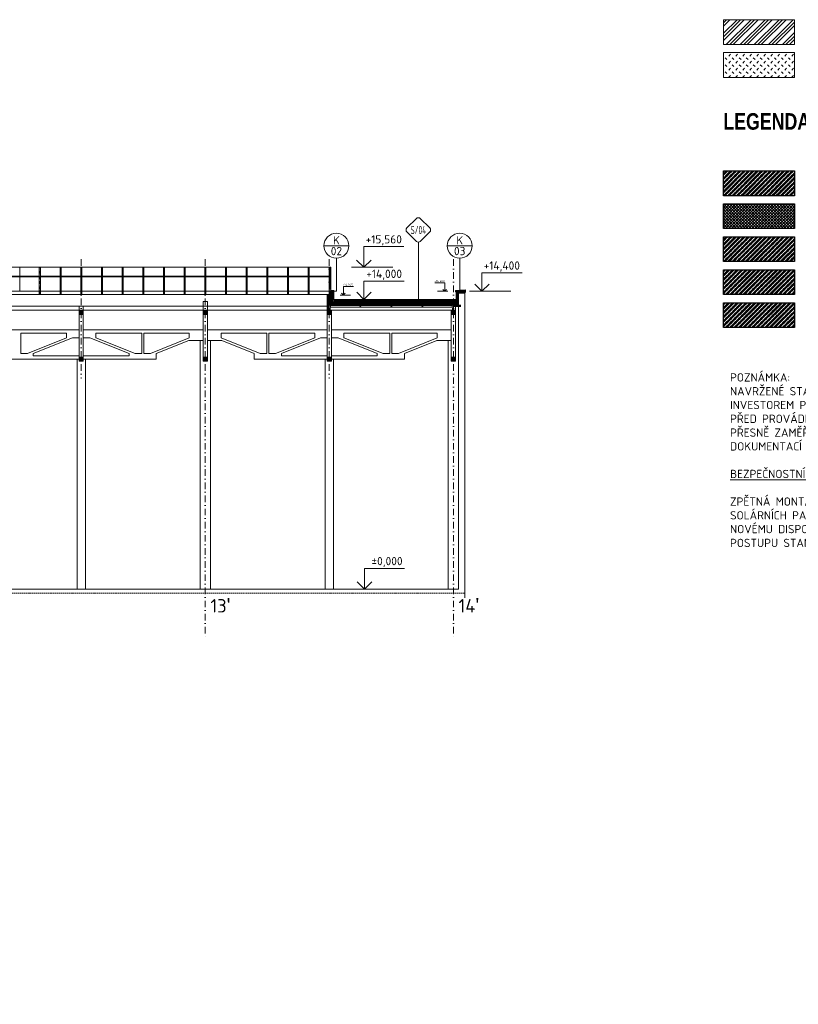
# Model space of a CAD drawing. Header units: millimetres. Extents: x -796345 to 3713765, y -2985421 to 2187451.
# Tile 88 of 256: x 129575 to 167231, y -64715 to -17104. Entities that reach past the tile are written whole.
import ezdxf
from ezdxf.enums import TextEntityAlignment as Align

# ---------------------------------------------------------------- set-up
doc = ezdxf.new("R2010")
doc.units = ezdxf.units.MM
for name, pattern in [('CARKOVANA', [5, 3, -2]), ('CENTERX2', [101.6, 63.5, -12.7, 12.7, -12.7]), ('DASHDOT', [25.4, 12.7, -6.35, 0, -6.35]), ('HIDDEN', [9.525, 6.35, -3.175]), ('ČÁRKOVANÁ', [19.05, 12.7, -6.35])]:
    doc.linetypes.add(name, pattern=pattern)
for name, color, linetype, lineweight in [('A99_N_kce-pohl', 1, 'Continuous', 9), ('A99_N_kce-rez-sil', 6, 'Continuous', 18), ('A99_N_koty-200', 5, 'Continuous', 5), ('A99_N_koty-200-vysk', 6, 'Continuous', 9), ('A99_N_koty-50-vysk', 160, 'Continuous', 9), ('A99_N_leg-text', 7, 'Continuous', 9), ('A99_N_sraf', 252, 'Continuous', 0), ('A99_N_txt-popis-200', 240, 'Continuous', 5), ('A99_N_znaceni 200', 5, 'Continuous', 5), ('A99_S_kce-demolice', 30, 'Continuous', 20), ('A99_S_kce-pohl', 7, 'Continuous', 5), ('A99_S_kce-rez-sil', 7, 'Continuous', 15), ('A99_S_osy', 1, 'CENTERX2', 5)]:
    doc.layers.add(name, color=color, linetype=linetype, lineweight=lineweight)
doc.styles.add('A99_kota', font='isocpeur.ttf', dxfattribs={"height": 2})
doc.styles.add('A99_nadpis', font='impact.ttf')
doc.styles.add('A99_popis', font='isocpeur.ttf')
doc.styles.add('ad_popis 100', font='isocpeur.ttf', dxfattribs={"height": 200})
doc.linetypes.add('IZOLACE', pattern='A,0.00254,-2.54,[134,ltypeshp.shx,S=2.54,R=0,X=-2.54,Y=0],-5.08,[134,ltypeshp.shx,S=2.54,R=180,X=2.54,Y=0],-2.54', length=10.16254)
pattern_1 = [(45, (0, 0), (-106.06602, 106.06602), []), (45, (70.71, 0), (-106.06602, 106.06602), []), (135, (120.06, 14), (-106.06602, -106.06602), [100, -50]), (135, (155.42, 49.35), (-106.06602, -106.06602), [100, -50])]
pattern_2 = [(45, (0, 0), (-28.284271, 28.284271), []), (45, (11.314, 0), (-28.284271, 28.284271), []), (45, (33.94, 0), (-16.970563, 39.59798), [16, -8, 0, -8])]

# ---------------------------------------------------------------- blocks, each defined once
blk = doc.blocks.new('*U24')
at = {"color": 0, "linetype": 'ByBlock', "lineweight": -2}
blk.add_line((-3, 0), (7, 0), dxfattribs=at)
for points in [[(0, 0), (0, 5), (0, 5), (9.7, 5)], [(-1.75, 1.75), (0, 0), (1.75, 1.75)]]:
    blk.add_lwpolyline(points, dxfattribs=at)
at = {"color": 0, "linetype": 'ByBlock', "lineweight": -2, "style": 'A99_kota'}
for tag, p in [('VYSKA', (9.2, 7.75)), ('POPIS', (9.2, 4.5))]:
    blk.add_attdef(tag, text='', height=2, dxfattribs=at).set_placement(p, align=Align.TOP_RIGHT)
blk = doc.blocks.new('*U49')
at = {"color": 0, "linetype": 'ByBlock', "lineweight": -2}
blk.add_line((3, 0), (-7, 0), dxfattribs=at)
for points in [[(0, 0), (0, 5), (0, 5), (-9.7, 5)], [(1.75, 1.75), (0, 0), (-1.75, 1.75)]]:
    blk.add_lwpolyline(points, dxfattribs=at)
at = {"color": 0, "linetype": 'ByBlock', "lineweight": -2, "style": 'A99_kota'}
blk.add_attdef('VYSKA', text='', height=2, rotation=360, dxfattribs=at).set_placement((-2, 7.75), align=Align.TOP_RIGHT)
blk.add_attdef('POPIS', text='', height=2, rotation=360, dxfattribs=at).set_placement((-9.2, 4.5), align=Align.TOP_LEFT)
blk = doc.blocks.new('*U34')
at = {"color": 0, "linetype": 'ByBlock', "lineweight": -2}
blk.add_line((-3, 0), (7, 0), dxfattribs=at)
for points in [[(-1.75, 1.75), (0, 0), (1.75, 1.75)], [(0, 0), (0, 8.2), (0, 8.2), (9.7, 8.2)]]:
    blk.add_lwpolyline(points, dxfattribs=at)
at = {"color": 0, "linetype": 'ByBlock', "lineweight": -2, "style": 'A99_kota'}
for tag, p in [('VYSKA', (9.2, 10.95)), ('POPIS', (9.2, 7.7))]:
    blk.add_attdef(tag, text='', height=2, dxfattribs=at).set_placement(p, align=Align.TOP_RIGHT)
blk = doc.blocks.new('*U126')
at = {"color": 0, "linetype": 'ByBlock', "lineweight": -2}
blk.add_line((3, 0), (-7, 0), dxfattribs=at)
for points in [[(0, 0), (0, 8.2), (0, 8.2), (-9.7, 8.2)], [(1.75, 1.75), (0, 0), (-1.75, 1.75)]]:
    blk.add_lwpolyline(points, dxfattribs=at)
at = {"color": 0, "linetype": 'ByBlock', "lineweight": -2, "style": 'A99_kota'}
blk.add_attdef('VYSKA', text='', height=2, dxfattribs=at).set_placement((-2, 10.95), align=Align.TOP_RIGHT)
blk.add_attdef('POPIS', text='', height=2, dxfattribs=at).set_placement((-9.2, 7.7), align=Align.TOP_LEFT)
blk = doc.blocks.new('*U50')
at = {"color": 0, "linetype": 'ByBlock', "lineweight": -2}
blk.add_line((3, 0), (-7, 0), dxfattribs=at)
for points in [[(0, 0), (0, 4.46), (0, 4.46), (-9.7, 4.46)], [(1.75, 1.75), (0, 0), (-1.75, 1.75)]]:
    blk.add_lwpolyline(points, dxfattribs=at)
at = {"color": 0, "linetype": 'ByBlock', "lineweight": -2, "style": 'A99_kota'}
blk.add_attdef('VYSKA', text='', height=2, dxfattribs=at).set_placement((-2, 7.21), align=Align.TOP_RIGHT)
blk.add_attdef('POPIS', text='', height=2, dxfattribs=at).set_placement((-9.2, 3.96), align=Align.TOP_LEFT)
blk = doc.blocks.new('*U84')
at = {"color": 0}
for p, q in [((-0.72, 4.14), (-4.15, 0.71)), ((4.14, 0.71), (0.71, 4.14)), ((-4.15, -0.72), (-0.72, -4.15)), ((0.71, -4.15), (4.14, -0.72)), ((0, -4.45), (0, -27.41))]:
    blk.add_line(p, q, dxfattribs=at)
for centre, start, end in [((0, 3.42), 45, 135), ((-3.43, 0), 135, 225), ((3.42, 0), 315, 45), ((0, -3.43), 225, 315)]:
    blk.add_arc(centre, 1.01, start, end, dxfattribs=at)
at = {"color": 0, "linetype": 'ByBlock', "style": 'A99_popis', "width": 0.953108}
blk.add_attdef('SKLADBA', text='', height=3, rotation=0.0103, dxfattribs=at).set_placement((-2.86, -1.51), (2.86, -1.5), align=Align.FIT)
blk = doc.blocks.new('*U20')
at = {"color": 0, "linetype": 'ByBlock'}
blk.add_line((-3.02, 0), (3.02, 0), dxfattribs=at)
blk.add_circle((0, 0), 3.02, dxfattribs=at)
at = {"color": 0, "linetype": 'ByBlock', "style": 'A99_popis'}
for tag, p in [('KATEGORIE', (0, 1.31)), ('PRVEK', (0, -1.3))]:
    blk.add_attdef(tag, text='', height=2, dxfattribs=at).set_placement(p, align=Align.MIDDLE_CENTER)

msp = doc.modelspace()

# ---------------------------------------------------------------- hatches: boundary and pattern name
at = {"layer": 'A99_N_sraf'}
h = msp.add_hatch(dxfattribs=at)
h.set_pattern_fill('ZEM_PUVODNI', color=256, scale=120)
h.set_pattern_definition([(45, (527036, 389110.25), (-339.41125, 339.41125), []), (45, (527205.7, 389110.25), (-339.41125, 339.41125), []), (45, (527375.4, 389110.25), (-339.41125, 339.41125), [])])
h.paths.add_polyline_path([(163607, -17104.4), (167039.1, -17104.4), (167039.1, -18304.4), (163607, -18304.4)])
h = msp.add_hatch(dxfattribs=at)
h.set_pattern_fill('ZEM_NASYPANA', color=256, scale=120)
h.set_pattern_definition([(45, (527036, 389110.25), (3e-14, 339.41125), [120, -360]), (135, (527290.57, 389279.95), (-339.41125, 3e-14), [120, -360])])
h.paths.add_polyline_path([(163607, -18697.4), (167039.1, -18697.4), (167039.1, -19897.4), (163607, -19897.4)])
at = {"layer": 'A99_N_sraf', "linetype": 'Continuous', "lineweight": 0, "transparency": 33554687}
h = msp.add_hatch(dxfattribs=at)
h.set_pattern_fill('ZDIVO-PLYNOSILIK', color=9, scale=50)
h.set_pattern_definition(pattern_1)
h.paths.add_polyline_path([(163607, -24416.2), (167039.1, -24416.2), (167039.1, -25616.2), (163607, -25616.2)])
h = msp.add_hatch(dxfattribs=at)
h.set_pattern_fill('ZDIVO-PLYNOSILIK', color=1, scale=50)
h.set_pattern_definition(pattern_1)
h.paths.add_polyline_path([(163607, -27602.3), (167039.1, -27602.3), (167039.1, -28802.3), (163607, -28802.3)])
h = msp.add_hatch(dxfattribs=at)
h.set_pattern_fill('ZDIVO-PLYNOSILIK', color=150, scale=50)
h.set_pattern_definition(pattern_1)
h.paths.add_polyline_path([(163607, -29195.3), (167039.1, -29195.3), (167039.1, -30395.3), (163607, -30395.3)])
at = {"layer": 'A99_N_sraf', "lineweight": 0, "ltscale": 2, "transparency": 33554687}
h = msp.add_hatch(dxfattribs=at)
h.set_pattern_fill('ZELEZOBETON', color=256, scale=8)
h.set_pattern_definition([(45, (6240, 520), (-28.284271, 28.284271), []), (45, (6251.314, 520), (-28.284271, 28.284271), []), (45, (6273.94, 520), (-16.970563, 39.59798), [16, -8, 0, -8])])
h.paths.add_polyline_path([(144450, -31155), (144450, -30390), (144650, -30390), (144650, -30905), (144550, -30905), (144550, -31155)])
at = {"layer": 'A99_N_sraf', "lineweight": 0, "transparency": 33554562}
h = msp.add_hatch(dxfattribs=at)
h.set_pattern_fill('ANSI31', color=1, scale=50, angle=-180)
h.set_pattern_definition([(315, (7340, 4170), (4.41941738, 4.41941738), [])])
h.paths.add_polyline_path([(144550, -30230), (144750, -30230), (144750, -30210), (144550, -30210)])
at = {"layer": 'A99_N_sraf', "linetype": 'Continuous', "lineweight": 0}
h = msp.add_hatch(dxfattribs=at)
h.set_pattern_fill('HONEY', color=1, scale=0.25, angle=-90, style=2)
h.set_pattern_definition([(360, (-1038565, 174330), (9.375, 5.41265875), [6.25, -12.5]), (120, (-1038565, 174330), (-9.37499998, 5.412658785), [6.25, -12.5]), (60, (-1038565, 174330), (2e-08, 10.825317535), [-12.5, 6.25])])
h.paths.add_polyline_path([(144552.5, -30232.5), (144627.5, -30232.5), (144627.5, -30387.5), (144552.5, -30387.5)])
at = {"layer": 'A99_N_sraf', "lineweight": 0, "transparency": 33554562}
h = msp.add_hatch(dxfattribs=at)
h.set_pattern_fill('ANSI31', color=1, scale=50, angle=-90)
h.set_pattern_definition([(45, (-22445, -34805), (-4.41941738, 4.41941738), [])])
h.paths.add_polyline_path([(144630, -30230), (144630, -30390), (144650, -30390), (144650, -30230)])
at = {"layer": 'A99_N_sraf', "lineweight": 0, "ltscale": 2, "transparency": 33554687}
h = msp.add_hatch(dxfattribs=at)
h.set_pattern_fill('ZELEZOBETON', color=256, scale=8)
h.set_pattern_definition(pattern_2)
h.paths.add_polyline_path([(144610, -30930), (144590, -31155), (144550, -31155), (144550, -30905), (150550, -30905), (150550, -31155), (150510, -31155), (150490, -30930), (149075, -30930), (149065, -31010), (149035, -31010), (149025, -30930), (147575, -30930), (147565, -31010), (147535, -31010), (147525, -30930), (146075, -30930), (146065, -31010), (146035, -31010), (146025, -30930)])
at = {"layer": 'A99_N_sraf', "linetype": 'Continuous', "lineweight": 0, "ltscale": 2, "transparency": 33554687}
h = msp.add_hatch(dxfattribs=at)
h.set_pattern_fill('BETON-LEHKY', color=256, scale=0.05, angle=-90)
h.set_pattern_definition([(315, (2.026, -20.147), (28.284271, 28.284271), []), (270, (15.275, -65.216), (28.284271, -28.284271), [5, -51.568543]), (315, (15.275, -70.216), (28.284271, 28.284271), [5, -35]), (0, (18.81, -73.75), (28.284271, 28.284271), [5, -51.568543]), (45, (23.81, -73.75), (-28.284271, 28.284271), [5, -35]), (270, (27.346, -65.216), (28.284271, -28.284271), [5, -51.568543]), (315, (23.81, -61.68), (28.284271, 28.284271), [5, -35]), (0, (18.81, -61.68), (28.284271, 28.284271), [5, -51.568543]), (45, (15.275, -65.216), (-28.284271, 28.284271), [5, -35]), (315, (31.917, -78.322), (28.284271, 28.284271), [10, -30])])
h.paths.add_polyline_path([(150802, -30851), (150802, -30906), (144652, -30906), (144652, -30851)])
at = {"layer": 'A99_N_sraf', "lineweight": 0, "ltscale": 2, "transparency": 33554687}
h = msp.add_hatch(dxfattribs=at)
h.set_pattern_fill('ZELEZOBETON', color=256, scale=8)
h.set_pattern_definition(pattern_2)
h.paths.add_polyline_path([(150550, -30975), (150550, -30905), (150890, -30905), (150890, -30975)])
at = {"layer": 'A99_N_sraf', "linetype": 'Continuous', "lineweight": 0, "transparency": 33554687}
h = msp.add_hatch(dxfattribs=at)
h.set_pattern_fill('ZDIVO-PLYNOSILIK', color=23, scale=50)
h.set_pattern_definition([(45, (0, -1593.04), (-106.06602, 106.06602), []), (45, (70.71, -1593.04), (-106.06602, 106.06602), []), (135, (120.06, -1579.04), (-106.06602, -106.06602), [100, -50]), (135, (155.42, -1543.69), (-106.06602, -106.06602), [100, -50])])
h.paths.add_polyline_path([(163607, -30788.3), (167039.1, -30788.3), (167039.1, -31988.3), (163607, -31988.3)])
at = {"layer": 'A99_N_sraf', "lineweight": 0, "ltscale": 2, "transparency": 33554687}
h = msp.add_hatch(dxfattribs=at)
h.set_pattern_fill('ZELEZOBETON', color=256, scale=8)
h.set_pattern_definition([(45, (126790, -250), (-28.28427, 28.28427), []), (45, (126801.314, -250), (-28.28427, 28.28427), []), (45, (126823.94, -250), (-16.970563, 39.59798), [16, -8, 0, -8])])
h.paths.add_polyline_path([(132650, -31355), (132650, -31155), (132450, -31155), (132450, -31355)])
h = msp.add_hatch(dxfattribs=at)
h.set_pattern_fill('ZELEZOBETON', color=256, scale=8)
h.set_pattern_definition([(45, (132790, -250), (-28.28427, 28.28427), []), (45, (132801.314, -250), (-28.28427, 28.28427), []), (45, (132823.94, -250), (-16.970563, 39.59798), [16, -8, 0, -8])])
h.paths.add_polyline_path([(138650, -31355), (138650, -31155), (138450, -31155), (138450, -31355)])
h = msp.add_hatch(dxfattribs=at)
h.set_pattern_fill('ZELEZOBETON', color=256, scale=8)
h.set_pattern_definition([(45, (6240, -250), (-28.284271, 28.284271), []), (45, (6251.314, -250), (-28.284271, 28.284271), []), (45, (6273.94, -250), (-16.970563, 39.59798), [16, -8, 0, -8])])
h.paths.add_polyline_path([(144450, -31355), (144450, -31155), (144650, -31155), (144650, -31355)])
h = msp.add_hatch(dxfattribs=at)
h.set_pattern_fill('ZELEZOBETON', color=256, scale=8)
h.set_pattern_definition([(45, (144790, -250), (-28.28427, 28.28427), []), (45, (144801.314, -250), (-28.28427, 28.28427), []), (45, (144823.94, -250), (-16.970563, 39.59798), [16, -8, 0, -8])])
h.paths.add_polyline_path([(150650, -31355), (150650, -31155), (150450, -31155), (150450, -31355)])
h = msp.add_hatch(dxfattribs=at)
h.set_pattern_fill('ZELEZOBETON', color=256, scale=8)
h.set_pattern_definition([(45, (126790, -2450), (-28.28427, 28.28427), []), (45, (126801.314, -2450), (-28.28427, 28.28427), []), (45, (126823.94, -2450), (-16.970563, 39.59798), [16, -8, 0, -8])])
h.paths.add_polyline_path([(132650, -33615), (132650, -33417.3), (132450, -33417.3), (132450, -33615)])
h = msp.add_hatch(dxfattribs=at)
h.set_pattern_fill('ZELEZOBETON', color=256, scale=8)
h.set_pattern_definition([(45, (132790, -2450), (-28.28427, 28.28427), []), (45, (132801.314, -2450), (-28.28427, 28.28427), []), (45, (132823.94, -2450), (-16.970563, 39.59798), [16, -8, 0, -8])])
h.paths.add_polyline_path([(138650, -33615), (138650, -33417.3), (138450, -33417.3), (138450, -33615)])
h = msp.add_hatch(dxfattribs=at)
h.set_pattern_fill('ZELEZOBETON', color=256, scale=8)
h.set_pattern_definition([(45, (138790, -2450), (-28.28427, 28.28427), []), (45, (138801.314, -2450), (-28.28427, 28.28427), []), (45, (138823.94, -2450), (-16.970563, 39.59798), [16, -8, 0, -8])])
h.paths.add_polyline_path([(144650, -33615), (144650, -33417.3), (144450, -33417.3), (144450, -33615)])
h = msp.add_hatch(dxfattribs=at)
h.set_pattern_fill('ZELEZOBETON', color=256, scale=8)
h.set_pattern_definition([(45, (144790, -2450), (-28.28427, 28.28427), []), (45, (144801.314, -2450), (-28.28427, 28.28427), []), (45, (144823.94, -2450), (-16.970563, 39.59798), [16, -8, 0, -8])])
h.paths.add_polyline_path([(150650, -33615), (150650, -33417.3), (150450, -33417.3), (150450, -33615)])
at = {"layer": 'A99_S_kce-demolice', "linetype": 'Continuous', "lineweight": 0}
h = msp.add_hatch(dxfattribs=at)
h.set_pattern_fill('PLASTY', color=256, scale=50)
h.set_pattern_definition([(45, (0, 0), (-70.71068, 70.71068), []), (135, (0, 0), (-70.71068, -70.71068), [])])
h.paths.add_polyline_path([(163607, -26009.2), (167039.1, -26009.2), (167039.1, -27209.2), (163607, -27209.2)])

# ---------------------------------------------------------------- linework, layer by layer
at = {"layer": 'A99_N_kce-pohl', "color": 1, "linetype": 'Continuous'}
for p, q in [((129575, -30210), (129575, -29075)), ((130525, -30210), (130525, -29075)), ((130575, -30210), (130575, -29075)), ((131525, -30210), (131525, -29075)), ((131575, -30210), (131575, -29075)), ((132525, -30210), (132525, -29075)), ((132575, -30210), (132575, -29075)), ((133525, -30210), (133525, -29075)), ((133575, -30210), (133575, -29075)), ((134525, -30210), (134525, -29075)), ((134575, -30210), (134575, -29075)), ((135525, -30210), (135525, -29075)), ((135575, -30210), (135575, -29075)), ((136525, -30210), (136525, -29075)), ((136575, -30210), (136575, -29075)), ((137525, -30210), (137525, -29075)), ((137575, -30210), (137575, -29075)), ((138525, -30210), (138525, -29075)), ((138575, -30210), (138575, -29075)), ((139525, -30210), (139525, -29075)), ((139575, -30210), (139575, -29075)), ((140525, -30210), (140525, -29075)), ((140575, -30210), (140575, -29075)), ((141525, -30210), (141525, -29075)), ((141575, -30210), (141575, -29075)), ((142525, -30210), (142525, -29075)), ((142575, -30210), (142575, -29075)), ((143525, -30210), (143525, -29075)), ((143575, -30210), (143575, -29075)), ((144545, -30210), (144545, -29075))]:
    msp.add_line(p, q, dxfattribs=at)
at = {"layer": 'A99_N_kce-pohl', "color": 1, "linetype": 'DASHDOT', "lineweight": 5, "ltscale": 10}
for p, q in [((130550, -30390), (130550, -29075)), ((131550, -30390), (131550, -29075)), ((132550, -30390), (132550, -29075)), ((133550, -30390), (133550, -29075)), ((134550, -30390), (134550, -29075)), ((135550, -30390), (135550, -29075)), ((136550, -30390), (136550, -29075)), ((137550, -30390), (137550, -29075)), ((138550, -30390), (138550, -29075)), ((139550, -30390), (139550, -29075)), ((140550, -30390), (140550, -29075)), ((141550, -30390), (141550, -29075)), ((142550, -30390), (142550, -29075)), ((143550, -30390), (143550, -29075))]:
    msp.add_line(p, q, dxfattribs=at)
at = {"layer": 'A99_N_kce-pohl', "color": 1, "linetype": 'Continuous'}
for points in [[(11930, -29075), (144620, -29075)], [(144595, -29510), (144595, -29075)], [(144620, -29510), (144620, -29075)], [(144550, -30230), (12000, -30230)], [(144620, -30200), (144760, -30200), (144760, -30655), (150690, -30655), (150690, -30220), (151100, -30220)], [(144620, -30205), (144755, -30205), (144755, -30660), (150695, -30660), (150695, -30225), (151100, -30225)], [(144620, -30210), (144750, -30210), (144750, -30665), (150700, -30665), (150700, -30230), (151100, -30230)], [(150780, -30745), (150700, -30745), (150700, -30255)], [(144760, -30634.8), (150690, -30634.8)]]:
    msp.add_lwpolyline(points, dxfattribs=at)
at = {"layer": 'A99_N_kce-pohl', "color": 1, "linetype": 'Continuous', "lineweight": 9, "flags": 128}
for points in [[(130525, -29540), (130575, -29540), (130575, -29557.5), (130525, -29557.5)], [(131525, -29540), (131575, -29540), (131575, -29557.5), (131525, -29557.5)], [(132525, -29540), (132575, -29540), (132575, -29557.5), (132525, -29557.5)], [(133525, -29540), (133575, -29540), (133575, -29557.5), (133525, -29557.5)], [(134525, -29540), (134575, -29540), (134575, -29557.5), (134525, -29557.5)], [(135525, -29540), (135575, -29540), (135575, -29557.5), (135525, -29557.5)], [(136525, -29540), (136575, -29540), (136575, -29557.5), (136525, -29557.5)], [(137525, -29540), (137575, -29540), (137575, -29557.5), (137525, -29557.5)], [(138525, -29540), (138575, -29540), (138575, -29557.5), (138525, -29557.5)], [(139525, -29540), (139575, -29540), (139575, -29557.5), (139525, -29557.5)], [(140525, -29540), (140575, -29540), (140575, -29557.5), (140525, -29557.5)], [(141525, -29540), (141575, -29540), (141575, -29557.5), (141525, -29557.5)], [(142525, -29540), (142575, -29540), (142575, -29557.5), (142525, -29557.5)], [(143525, -29540), (143575, -29540), (143575, -29557.5), (143525, -29557.5)], [(144595, -29540), (144545, -29540), (144545, -29560), (144595, -29560)]]:
    msp.add_lwpolyline(points, close=True, dxfattribs=at)
at = {"layer": 'A99_N_kce-pohl', "color": 1, "linetype": 'ČÁRKOVANÁ', "ltscale": 3}
for points in [[(130525, -30210), (130525, -30390)], [(130575, -30210), (130575, -30390)], [(131525, -30210), (131525, -30390)], [(131575, -30210), (131575, -30390)], [(132525, -30210), (132525, -30390)], [(132575, -30210), (132575, -30390)], [(133525, -30210), (133525, -30390)], [(133575, -30210), (133575, -30390)], [(134525, -30210), (134525, -30390)], [(134575, -30210), (134575, -30390)], [(135525, -30210), (135525, -30390)], [(135575, -30210), (135575, -30390)], [(136525, -30210), (136525, -30390)], [(136575, -30210), (136575, -30390)], [(137525, -30210), (137525, -30390)], [(137575, -30210), (137575, -30390)], [(138525, -30210), (138525, -30390)], [(138575, -30210), (138575, -30390)], [(139525, -30210), (139525, -30390)], [(139575, -30210), (139575, -30390)], [(140525, -30210), (140525, -30390)], [(140575, -30210), (140575, -30390)], [(141525, -30210), (141525, -30390)], [(141575, -30210), (141575, -30390)], [(142525, -30210), (142525, -30390)], [(142575, -30210), (142575, -30390)], [(143525, -30210), (143525, -30390)], [(143575, -30210), (143575, -30390)]]:
    msp.add_lwpolyline(points, dxfattribs=at)
at = {"layer": 'A99_N_kce-pohl', "color": 1, "lineweight": 5}
for points in [[(144550, -30230), (144750, -30230), (144750, -30210), (144550, -30210)], [(144630, -30230), (144630, -30390), (144650, -30390), (144650, -30230)]]:
    msp.add_lwpolyline(points, close=True, dxfattribs=at)
at = {"layer": 'A99_N_kce-pohl', "color": 1, "linetype": 'CARKOVANA', "ltscale": 15, "const_width": 5}
for points in [[(144620, -30202.5), (144757.5, -30202.5), (144757.5, -30657.5), (150692.5, -30657.5), (150692.5, -30222.5), (151100, -30222.5)], [(144620, -30207.5), (144752.5, -30207.5), (144752.5, -30662.5), (150697.5, -30662.5), (150697.5, -30227.5), (151100, -30227.5)]]:
    msp.add_lwpolyline(points, dxfattribs=at)
at = {"layer": 'A99_N_kce-pohl', "color": 1, "linetype": 'Continuous', "lineweight": 5}
for points in [[(144767.5, -30285), (144767.5, -30290), (144772.5, -30290), (144772.5, -30272.5), (144767.5, -30257.5), (144767.5, -30195), (144625, -30190), (144625, -30140)], [(144770, -30287.5), (144770, -30272.5), (144762.5, -30267.5), (144762.5, -30197.5), (144660, -30197.5)], [(151120, -30255), (151127.5, -30295), (151135, -30295), (151135, -30170), (150657.5, -30195), (150657.5, -30270), (150670, -30270), (150677.5, -30235)], [(150665, -30262.5), (150665, -30200), (150795, -30192.5), (150822.5, -30220), (150970, -30220), (151025, -30182.5), (151130, -30177.5), (151130, -30280)], [(151100, -30335), (150800, -30335)], [(151100, -30335), (151100, -30225)], [(144670, -30745), (150800, -30745)]]:
    msp.add_lwpolyline(points, dxfattribs=at)
msp.add_lwpolyline([(151100, -30255), (151100, -30235), (150700, -30235), (150700, -30255)], close=True, dxfattribs=at)
at = {"layer": 'A99_N_kce-pohl', "color": 1, "linetype": 'Continuous', "lineweight": 0}
msp.add_lwpolyline([(150700, -30655), (150700, -30335)], dxfattribs=at)
at = {"layer": 'A99_N_kce-rez-sil', "color": 1, "linetype": 'Continuous', "flags": 128}
for points in [[(144620, -29510), (11930, -29510)], [(144595, -30140), (144595, -29510)], [(144620, -30140), (144620, -29510)], [(144550, -29540), (11965, -29540)]]:
    msp.add_lwpolyline(points, dxfattribs=at)
at = {"layer": 'A99_N_kce-rez-sil', "color": 1, "linetype": 'Continuous', "lineweight": 9, "flags": 128}
msp.add_lwpolyline([(144620, -30140), (144545, -30140), (144545, -30210), (144620, -30210)], close=True, dxfattribs=at)
at = {"layer": 'A99_N_koty-200', "color": 1, "linetype": 'Continuous', "lineweight": 9}
msp.add_lwpolyline([(144630, -30370), (144627.5, -30370), (144627.5, -30387.5), (144552.5, -30387.5), (144552.5, -30232.5), (144627.5, -30232.5), (144627.5, -30250), (144630, -30250), (144630, -30230), (144550, -30230), (144550, -30390), (144630, -30390), (144630, -30370)], close=True, dxfattribs=at)
at = {"layer": 'A99_N_sraf', "color": 7, "linetype": 'Continuous', "lineweight": 20}
for points in [[(163607, -17104.4), (167039.1, -17104.4), (167039.1, -18304.4), (163607, -18304.4)], [(163607, -18697.4), (167039.1, -18697.4), (167039.1, -19897.4), (163607, -19897.4)]]:
    msp.add_lwpolyline(points, close=True, dxfattribs=at)
at = {"layer": 'A99_N_sraf', "linetype": 'Continuous', "lineweight": 25}
msp.add_lwpolyline([(163607, -24416.2), (167039.1, -24416.2), (167039.1, -25616.2), (163607, -25616.2)], close=True, dxfattribs=at)
at = {"layer": 'A99_N_sraf', "color": 1, "linetype": 'Continuous', "lineweight": 25, "transparency": 33554585}
msp.add_lwpolyline([(163607, -27602.3), (167039.1, -27602.3), (167039.1, -28802.3), (163607, -28802.3)], close=True, dxfattribs=at)
at = {"layer": 'A99_N_sraf', "color": 5, "linetype": 'Continuous', "lineweight": 25, "transparency": 33554585}
msp.add_lwpolyline([(163607, -29195.3), (167039.1, -29195.3), (167039.1, -30395.3), (163607, -30395.3)], close=True, dxfattribs=at)
at = {"layer": 'A99_N_sraf', "color": 1, "linetype": 'IZOLACE', "lineweight": 0, "ltscale": 4}
for points in [[(144710, -30740), (144710, -30230)], [(151100, -30295), (150700, -30295)], [(150740, -30335), (150740, -30745)], [(144670, -30785), (150780, -30785)], [(144750, -30705), (150700, -30705)]]:
    msp.add_lwpolyline(points, dxfattribs=at)
at = {"layer": 'A99_N_sraf', "color": 1, "linetype": 'Continuous', "lineweight": 5}
msp.add_lwpolyline([(150780, -30335), (150700, -30335)], dxfattribs=at)
at = {"layer": 'A99_N_sraf', "color": 23, "linetype": 'Continuous', "lineweight": 25, "transparency": 33554585}
msp.add_lwpolyline([(163607, -30788.3), (167039.1, -30788.3), (167039.1, -31988.3), (163607, -31988.3)], close=True, dxfattribs=at)
at = {"layer": 'A99_N_znaceni 200', "lineweight": 5}
for points in [[(144897.5, -28637.9), (144897.5, -30226.3)], [(150860, -28637.9), (150860, -30183.9)], [(144767.5, -30226.3), (144897.5, -30226.3)]]:
    msp.add_lwpolyline(points, dxfattribs=at)
at = {"layer": 'A99_S_kce-demolice', "linetype": 'Continuous', "lineweight": 25}
msp.add_lwpolyline([(163607, -26009.2), (167039.1, -26009.2), (167039.1, -27209.2), (163607, -27209.2)], close=True, dxfattribs=at)
at = {"layer": 'A99_S_kce-pohl', "linetype": 'Continuous'}
for p, q in [((138450, -33515), (138450, -30735)), ((138650, -30735), (138450, -30735)), ((138450, -33515), (138450, -30735)), ((138650, -30735), (138450, -30735)), ((138650, -33515), (138650, -30735)), ((138650, -33515), (138650, -30735)), ((132450, -31150.5), (126650, -31150.5)), ((132450, -33515), (132450, -30955)), ((132650, -30955), (132450, -30955)), ((132650, -33515), (132650, -30955)), ((138450, -31150.5), (132650, -31150.5)), ((144450, -31150.5), (138650, -31150.5)), ((144450, -33515), (144450, -31155)), ((144650, -33515), (144650, -31150.5)), ((150450, -31150.5), (144650, -31150.5)), ((150450, -33515), (150450, -31150.5)), ((150650, -33515), (150650, -30975)), ((132450, -32105), (126650, -32105)), ((131842.7, -32265.9), (129625, -32265.9)), ((129625, -33253.1), (129625, -32265.9)), ((131842.7, -32480.9), (131842.7, -32265.9)), ((138450, -32105), (132650, -32105)), ((135475, -32265.9), (133257.3, -32265.9)), ((133257.3, -32480.9), (133257.3, -32265.9)), ((135475, -33253.1), (135475, -32265.9)), ((137773.2, -32265.9), (135575, -32265.9)), ((135575, -33253.1), (135575, -32265.9)), ((137773.2, -32488.9), (137773.2, -32265.9)), ((144450, -32105), (138650, -32105)), ((141525, -32265.9), (139326.8, -32265.9)), ((139326.8, -32488.9), (139326.8, -32265.9)), ((141525, -33253.1), (141525, -32265.9)), ((143842.7, -32265.9), (141625, -32265.9)), ((141625, -33253.1), (141625, -32265.9)), ((143842.7, -32480.9), (143842.7, -32265.9)), ((150450, -32105), (144650, -32105)), ((147475, -32265.9), (145257.3, -32265.9)), ((145257.3, -32480.9), (145257.3, -32265.9)), ((147475, -33253.1), (147475, -32265.9)), ((149773.2, -32265.9), (147575, -32265.9)), ((147575, -33253.1), (147575, -32265.9)), ((149773.2, -32488.9), (149773.2, -32265.9)), ((129946.5, -33253.1), (131842.7, -32480.9)), ((130230.5, -33253.1), (132126.7, -32480.9)), ((132126.7, -32480.9), (132450, -32480.9)), ((132973.3, -32480.9), (132650, -32480.9)), ((134869.5, -33253.1), (132973.3, -32480.9)), ((135153.5, -33253.1), (133257.3, -32480.9)), ((135896.5, -33253.1), (137773.2, -32488.9)), ((136180.5, -33253.1), (137755.2, -32611.9)), ((138450, -32611.9), (137755.2, -32611.9)), ((138300, -44635), (138300, -32611.9)), ((138650, -32611.9), (139344.8, -32611.9)), ((138800, -44635), (138800, -32611.9)), ((141203.5, -33253.1), (139326.8, -32488.9)), ((140919.5, -33253.1), (139344.8, -32611.9)), ((141946.5, -33253.1), (143842.7, -32480.9)), ((142230.5, -33253.1), (144126.7, -32480.9)), ((144126.7, -32480.9), (144450, -32480.9)), ((144973.3, -32480.9), (144650, -32480.9)), ((146869.5, -33253.1), (144973.3, -32480.9)), ((147153.5, -33253.1), (145257.3, -32480.9)), ((147896.5, -33253.1), (149773.2, -32488.9)), ((148180.5, -33253.1), (149755.2, -32611.9)), ((150450, -32611.9), (149755.2, -32611.9)), ((150300, -44635), (150300, -32611.9)), ((129625, -33253.1), (129946.5, -33253.1)), ((130230.5, -33253.1), (130230.5, -33354.1)), ((134869.5, -33253.1), (134869.5, -33354.1)), ((135475, -33253.1), (135153.5, -33253.1)), ((135896.5, -33253.1), (135575, -33253.1)), ((136180.5, -33515), (136180.5, -33253.1)), ((140919.5, -33515), (140919.5, -33253.1)), ((141203.5, -33253.1), (141525, -33253.1)), ((141625, -33253.1), (141946.5, -33253.1)), ((142230.5, -33253.1), (142230.5, -33354.1)), ((146869.5, -33253.1), (146869.5, -33354.1)), ((147475, -33253.1), (147153.5, -33253.1)), ((147896.5, -33253.1), (147575, -33253.1)), ((148180.5, -33515), (148180.5, -33253.1)), ((136180.5, -33515), (128919.5, -33515)), ((132450, -33354.1), (130230.5, -33354.1)), ((132350, -44635), (132350, -33515)), ((132450, -33515), (132650, -33515)), ((134869.5, -33354.1), (132650, -33354.1)), ((132750, -44635), (132750, -33515)), ((148180.5, -33515), (140919.5, -33515)), ((144450, -33354.1), (142230.5, -33354.1)), ((144350, -44635), (144350, -33515)), ((144450, -33515), (144650, -33515)), ((146869.5, -33354.1), (144650, -33354.1)), ((144750, -44635), (144750, -33515))]:
    msp.add_line(p, q, dxfattribs=at)
for points in [[(144450, -30390), (12100, -30390)], [(146050, -31010), (146035, -31010), (146025, -30930)], [(146050, -31010), (146065, -31010), (146075, -30930)], [(147550, -31010), (147535, -31010), (147525, -30930)], [(147550, -31010), (147565, -31010), (147575, -30930)], [(12100, -30950), (144450, -30950)], [(144590, -31155), (144450, -31155)], [(150500, -31010), (144600, -31010)], [(150510, -31155), (150550, -31155)]]:
    msp.add_lwpolyline(points, dxfattribs=at)
at = {"layer": 'A99_S_kce-pohl', "linetype": 'CARKOVANA', "lineweight": 0, "ltscale": 15}
for points, const_width in [([(144660, -30230), (144660, -30835), (150790, -30835), (150790, -30335)], 20), ([(144650, -30902.5), (150797.5, -30902.5), (150797.4, -30845)], 5)]:
    msp.add_lwpolyline(points, dxfattribs=dict(at, const_width=const_width))
at = {"layer": 'A99_S_kce-pohl', "linetype": 'Continuous', "lineweight": 0}
for points in [[(144650, -30905), (144650, -30395)], [(144670, -30230), (144670, -30825), (150780, -30825), (150780, -30335)], [(150550, -31155), (150550, -30905), (144550, -30905), (144550, -31155), (144590, -31155), (144610, -30930), (150490, -30930), (150510, -31155)], [(144650, -30900), (150795, -30900), (150795, -30830)], [(144650, -30845), (150800, -30845)]]:
    msp.add_lwpolyline(points, dxfattribs=at)
at = {"layer": 'A99_S_kce-pohl', "linetype": 'Continuous', "lineweight": 5}
msp.add_lwpolyline([(150800, -30905), (150800, -30335)], dxfattribs=at)
msp.add_lwpolyline([(150890, -30905), (150890, -30975), (150550, -30975), (150550, -30905)], close=True, dxfattribs=at)
at = {"layer": 'A99_S_kce-rez-sil'}
for p, q in [((151100, -45055), (151100, -30335)), ((150800, -44635), (150802.5, -30975))]:
    msp.add_line(p, q, dxfattribs=at)
at = {"layer": 'A99_S_kce-rez-sil', "linetype": 'Continuous'}
msp.add_line((5450, -44635), (150800, -44635), dxfattribs=at)
at = {"layer": 'A99_S_kce-rez-sil', "color": 7, "linetype": 'HIDDEN', "lineweight": 5, "ltscale": 10}
msp.add_line((5756.2, -44834.9), (151100, -44835), dxfattribs=at)
at = {"layer": 'A99_S_kce-rez-sil', "linetype": 'Continuous', "flags": 128}
for points in [[(144450, -31155), (144450, -30390)], [(144450, -30390), (144550, -30390)], [(150510, -31155), (150490, -30930), (149075, -30930), (149065, -31010), (149035, -31010), (149025, -30930), (147575, -30930), (147565, -31010), (147535, -31010), (147525, -30930), (146075, -30930), (146065, -31010), (146035, -31010), (146025, -30930), (144610, -30930), (144590, -31155)], [(144450, -31155), (144450, -31355), (144650, -31355), (144650, -31155)], [(144650, -31155), (144590, -31155)], [(150550, -31155), (150650, -31152.5), (150650, -31355), (150450, -31355), (150450, -31155), (150510, -31155)], [(150800, -30975), (150550, -30975), (150550, -31155)]]:
    msp.add_lwpolyline(points, dxfattribs=at)
for points in [[(132450, -31155), (132650, -31155), (132650, -31355), (132450, -31355)], [(138450, -31155), (138650, -31155), (138650, -31355), (138450, -31355)], [(132450, -33417.3), (132650, -33417.3), (132650, -33615), (132450, -33615)], [(138450, -33417.3), (138650, -33417.3), (138650, -33615), (138450, -33615)], [(144450, -33417.3), (144650, -33417.3), (144650, -33615), (144450, -33615)], [(150450, -33417.3), (150650, -33417.3), (150650, -33615), (150450, -33615)]]:
    msp.add_lwpolyline(points, close=True, dxfattribs=at)
at = {"layer": 'A99_S_osy', "linetype": 'DASHDOT', "lineweight": 5, "ltscale": 25}
for p, q in [((132550, -28685), (132550, -34460)), ((138550, -28685), (138550, -47075)), ((144550, -28685), (144550, -34460)), ((150550, -28685), (150550, -47075))]:
    msp.add_line(p, q, dxfattribs=at)
at = {"layer": 'A99_S_osy', "linetype": 'DASHDOT', "lineweight": 5, "ltscale": 10}
msp.add_line((144550, -30390), (144550, -29075), dxfattribs=at)

# ---------------------------------------------------------------- block references
at = {"layer": 'A99_N_koty-200-vysk', "lineweight": 5}
ref = msp.add_blockref('*U49', (146220, -29075), dxfattribs=dict(at, xscale=-200, yscale=200, zscale=200))
ref.add_attrib('VYSKA', '+15,560', dxfattribs={"layer": '0', "color": 0, "linetype": 'ByBlock', "lineweight": -2, "height": 400, "style": 'A99_kota'}).set_placement((148060, -27525), align=Align.TOP_RIGHT)
ref = msp.add_blockref('*U50', (151930, -30235), dxfattribs=dict(at, xscale=-200, yscale=200, zscale=200))
ref.add_attrib('VYSKA', '+14,400', dxfattribs={"layer": '0', "color": 0, "linetype": 'ByBlock', "lineweight": -2, "height": 400, "style": 'A99_kota'}).set_placement((153770, -28792.7), align=Align.TOP_RIGHT)
ref = msp.add_blockref('*U50', (146225, -30634.8), dxfattribs=dict(at, xscale=-200, yscale=200, zscale=200))
ref.add_attrib('VYSKA', '+14,000', dxfattribs={"layer": '0', "color": 0, "linetype": 'ByBlock', "lineweight": -2, "height": 400, "style": 'A99_kota'}).set_placement((148065, -29192.5), align=Align.TOP_RIGHT)
at = {"layer": 'A99_N_koty-200-vysk', "lineweight": 5, "xscale": 200, "yscale": 200, "zscale": 200}
msp.add_blockref('*U24', (146252.5, -44635), dxfattribs=at).add_auto_attribs({'VYSKA': '±0,000'})
at = {"layer": 'A99_N_koty-50-vysk', "lineweight": 5}
ref = msp.add_blockref('*U126', (145230, -30417.5), dxfattribs=dict(at, xscale=-50, yscale=50, zscale=50))
ref.add_attrib('VYSKA', '+14,245', dxfattribs={"layer": '0', "color": 0, "linetype": 'ByBlock', "lineweight": -2, "height": 100, "style": 'A99_kota'}).set_placement((145690, -29870), align=Align.TOP_RIGHT)
ref = msp.add_blockref('*U34', (150130, -30235), dxfattribs=dict(at, xscale=-50, yscale=50, zscale=50))
ref.add_attrib('VYSKA', '+14,400', dxfattribs={"layer": '0', "color": 0, "linetype": 'ByBlock', "lineweight": -2, "height": 100, "style": 'A99_kota'}).set_placement((150125, -29687.5), align=Align.TOP_RIGHT)
at = {"layer": 'A99_N_znaceni 200', "lineweight": 5}
ref = msp.add_blockref('*U84', (148855, -27271.6), dxfattribs=dict(at, xscale=133.3, yscale=133.3, zscale=133.3))
ref.add_attrib('SKLADBA', 'S/04', dxfattribs={"layer": '0', "color": 0, "linetype": 'ByBlock', "height": 400, "rotation": 0.01026, "style": 'A99_popis', "width": 0.635246}).set_placement((148473.3, -27472.3), (149235.6, -27472.2), align=Align.FIT)
at = {"layer": 'A99_N_znaceni 200', "xscale": 200, "yscale": 200, "zscale": 200}
for p, values in [((144892.5, -28034), {'KATEGORIE': 'K', 'PRVEK': '02'}), ((150855, -28034), {'KATEGORIE': 'K', 'PRVEK': '03'})]:
    msp.add_blockref('*U20', p, dxfattribs=at).add_auto_attribs(values)

# ---------------------------------------------------------------- texts
at = {"layer": 'A99_N_leg-text', "style": 'A99_nadpis'}
msp.add_text('LEGENDA KONSTRUKCÍ', height=800, dxfattribs=at).set_placement((163607, -22423.1))
at = {"layer": 'A99_N_leg-text', "linetype": 'Continuous', "lineweight": 0, "insert": (162730, -34202.5), "char_height": 400, "attachment_point": 1, "style": 'A99_kota'}
msp.add_mtext_dynamic_manual_height_columns('\\A1;\\pi-1200,l1200,t1200,22800;^IPOZNÁMKA:\\P^INAVRŽENÉ STAVEBNÍ ÚPRAVY BYLY PROVEDENY NA ZÁKLADĚ  INVESTOREM PŘEDANÝCH ELEKTRONICKÝCH PODKLADŮ.\\P ^IPŘED PROVÁDĚNÍM STAVEBNÍCH ÚPRAV JE NUTNÉ VEŠKERÉ PRVKY PŘESNĚ ZAMĚŘIT, ZDALI JSOU V SOULADU S PROJEKTOVOU DOKUMENTACÍ A PROVÉST VIZUÁLNÍ KONTROLU.\\P^I\\P{\\fISOCPEUR|b1|i0|c238|p34;^I\\fISOCPEUR|b0|i0|c238|p34;\\LBEZPEČNOSTNÍ ZÁCHYTNÝ SYSTÉM - VIZ. SAMOSTATNÁ PŘÍLOHA D.1.1\\P}\\P^I{\\fISOCPEUR|b1|i0|c238|p34;ZPĚTNÁ MONTÁŽ FOTOVOLTAICKÉ ELEKTRÁRNY ZE STÁVAJÍCÍCH SOLÁRNÍCH PANELŮ A STÁVAJÍCI NOSNÉ KONSTRUKCE, PŘIZPŮSOBENÉ NOVÉMU DISPOZIČNÍMU ŘEŠENÍ, BUDE PROVEDENA NA STAVBĚ PODLE POSTUPU STANOVENÝM V PLÁNU ORGANIZACE VÝSTAVBY (POV).}', width=19240, gutter_width=2000, heights=[0], dxfattribs=at)
at = {"layer": 'A99_N_txt-popis-200', "color": 1, "lineweight": 0, "char_height": 650, "attachment_point": 1, "style": 'ad_popis 100'}
for s, insert in [("13{\\fArial|b0|i0|c238|p34;\\H1.08333x;'}", (138800, -45066.5)), ("14{\\fArial|b0|i0|c238|p34;\\H1.08333x;'}", (150800, -45066.5))]:
    msp.add_mtext_dynamic_manual_height_columns(s, width=832.5, gutter_width=1000, heights=[0], dxfattribs=dict(at, insert=insert))

doc.saveas('drawing.dxf')
